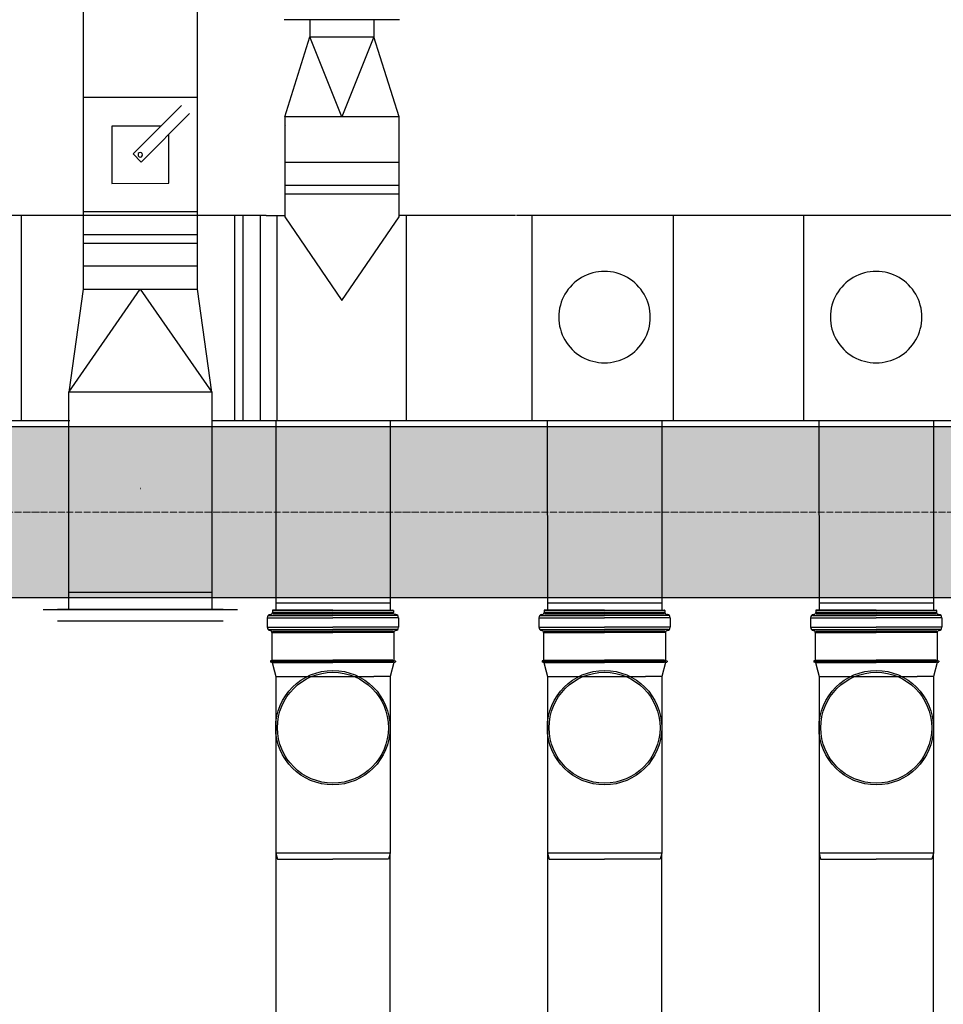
# Model space of a CAD drawing. Header units: millimetres. Extents: x -374129 to 1163271, y -112652 to 695637.
# Tile 113 of 256: x 48059 to 49674, y -34701 to -32979. Entities that reach past the tile are written whole.
import ezdxf
from ezdxf import colors
from ezdxf.entities.mleader import LeaderData, LeaderLine
from ezdxf.math import Vec2, Vec3

# ---------------------------------------------------------------- set-up
doc = ezdxf.new("R2010")
doc.units = ezdxf.units.MM
doc.linetypes.add('ACAD_ISO04W100', pattern=[30, 24, -3, 0, -3])
for name, color, linetype in [('KRT_kreskowanie', 252, 'Continuous'), ('KRT_opisy', 146, 'Continuous'), ('KRT_sciany', 2, 'Continuous'), ('KRT_technologia', 30, 'Continuous')]:
    doc.layers.add(name, color=color, linetype=linetype)
doc.layers.add('KRT_osie', color=55, linetype='ACAD_ISO04W100', lineweight=18)
doc.styles.add('WYMIAR', font='romans.shx', dxfattribs={"width": 0.8})

# ---------------------------------------------------------------- blocks, each defined once
blk = doc.blocks.new('IS_KAO_trójnik_200_góra')
at = {"layer": 'KRT_technologia', "linetype": 'Continuous', "transparency": 33554687}
for p, q in [((34903.07, 13525.27), (34903.12, 13525.45)), ((34903.29, 13525.51), (34903.19, 13525.51)), ((34903.41, 13525.29), (34903.36, 13525.45)), ((34908.83, 13525.74), (34908.83, 13514.58)), ((34910.88, 13526.05), (34909.2, 13526.05)), ((34909.2, 13526.05), (34909.2, 13514.58)), ((34910.88, 13526.05), (34910.88, 13514.58)), ((34911.25, 13525.74), (34911.25, 13514.58)), ((34911.43, 13525.55), (34911.43, 13525.47)), ((34869.72, 13524.58), (34868.63, 13524.29)), ((34868.63, 13524.29), (34868.63, 13514.58)), ((34897.28, 13524.58), (34869.72, 13524.58)), ((34869.72, 13504.58), (34869.72, 13524.58)), ((34900.61, 13524.58), (34897.28, 13524.58)), ((34903.02, 13525.22), (34900.61, 13524.58)), ((34900.61, 13524.58), (34900.61, 13507.41)), ((34903.02, 13525.22), (34901.38, 13524.78)), ((34903.05, 13525.07), (34903.05, 13514.58)), ((34903.14, 13525.32), (34903.14, 13514.58)), ((34903.34, 13525.32), (34903.34, 13514.58)), ((34903.43, 13525.08), (34903.43, 13514.58)), ((34908.29, 13525.23), (34903.48, 13525.23)), ((34908.29, 13525.23), (34908.29, 13514.58)), ((34908.54, 13525.16), (34908.54, 13514.58)), ((34911.55, 13525.07), (34911.55, 13514.58)), ((34912.15, 13525.14), (34911.79, 13525.14)), ((34911.79, 13525.14), (34911.79, 13514.58)), ((34912.15, 13525.07), (34912.15, 13514.58)), ((34912.22, 13514.58), (34912.22, 13525.07)), ((34868.63, 13504.87), (34868.63, 13514.58)), ((34903.05, 13504.09), (34903.05, 13514.58)), ((34903.14, 13503.84), (34903.14, 13514.58)), ((34903.34, 13503.84), (34903.34, 13514.58)), ((34903.43, 13504.08), (34903.43, 13514.58)), ((34908.29, 13503.92), (34908.29, 13514.58)), ((34908.54, 13504), (34908.54, 13514.58)), ((34908.83, 13503.42), (34908.83, 13514.58)), ((34909.2, 13503.11), (34909.2, 13514.58)), ((34910.88, 13503.11), (34910.88, 13514.58)), ((34911.25, 13503.42), (34911.25, 13514.58)), ((34911.55, 13504.09), (34911.55, 13514.58)), ((34911.79, 13504.01), (34911.79, 13514.58)), ((34912.15, 13504.09), (34912.15, 13514.58)), ((34912.22, 13514.58), (34912.22, 13504.09)), ((34900.61, 13504.58), (34900.61, 13507.41)), ((34869.72, 13504.58), (34868.63, 13504.87)), ((34897.28, 13504.58), (34869.72, 13504.58)), ((34900.61, 13504.58), (34897.28, 13504.58)), ((34903.02, 13503.93), (34900.61, 13504.58)), ((34903.07, 13503.88), (34903.12, 13503.7)), ((34903.29, 13503.65), (34903.19, 13503.65)), ((34903.41, 13503.87), (34903.36, 13503.7)), ((34908.29, 13503.92), (34903.48, 13503.92)), ((34910.88, 13503.11), (34909.2, 13503.11)), ((34911.43, 13503.6), (34911.43, 13503.68)), ((34912.15, 13504.01), (34911.79, 13504.01))]:
    blk.add_line(p, q, dxfattribs=at)
at = {"layer": 'KRT_technologia'}
for radius in [10, 9.7]:
    blk.add_circle((34891.65, 13514.58), radius, dxfattribs=at)
at = {"layer": 'KRT_technologia', "linetype": 'Continuous', "transparency": 33554687}
for centre, radius, start, end in [((34903.19, 13525.43), 0.0727, 90, 165), ((34903.29, 13525.43), 0.0727, 15, 90), ((34908.29, 13525.6), 0.364, 270, 354.2608), ((34909.2, 13525.51), 0.545, 90, 174.2608), ((34910.88, 13525.51), 0.545, 5, 90), ((34911.79, 13525.51), 0.364, 185, 270), ((34903, 13525.29), 0.0727, 285, 345), ((34903.48, 13525.31), 0.0727, 195, 270), ((34912.15, 13525.07), 0.0727, 0, 90), ((34903, 13503.86), 0.0727, 15, 75), ((34903.19, 13503.72), 0.0727, 195, 270), ((34903.29, 13503.72), 0.0727, 270, 345), ((34903.48, 13503.85), 0.0727, 90, 165), ((34908.29, 13503.56), 0.364, 5.7392, 90), ((34909.2, 13503.65), 0.545, 185.7392, 270), ((34910.88, 13503.65), 0.545, 270, 355), ((34911.79, 13503.65), 0.364, 90, 175), ((34912.15, 13504.09), 0.0727, 270, 0)]:
    blk.add_arc(centre, radius, start, end, dxfattribs=at)
blk = doc.blocks.new('sys napowietrzania')
at = {"color": 0, "linetype": 'Continuous', "lineweight": -3, "extrusion": (-1.20509e-08, -5.32907e-15, -1)}
blk.add_line((49164.98, -1602.95, 904.27), (49414.98, -1602.95, 904.27), dxfattribs=at)
at = {"color": 0, "linetype": 'ByBlock', "lineweight": -2, "extrusion": (-5.47382e-48, -1, 6.12323e-17)}
blk.add_line((49414.98, -1902.97, 904.27), (49164.98, -1902.97, 904.27), dxfattribs=at)
at = {"color": 0, "linetype": 'ByBlock', "lineweight": -2}
blk.add_circle((49289.98, -1711.39, -3395.12), 0.05, dxfattribs=at)
at = {"layer": 'KRT_technologia', "linetype": 'ByBlock', "lineweight": -2}
for p, q in [((49189.86, -601.76, 904.27), (49189.87, -1027.89, 904.27)), ((49389.87, -1027.89, 904.27), (49389.87, -601.76, 904.27)), ((49586.4, -891.76, -2050), (49586.4, -921.76, -2050)), ((49698.4, -891.76, -2050), (49698.4, -921.76, -2050)), ((49277.16, -1126.52, 904.27), (49361.99, -1041.65, 904.27)), ((49376.14, -1055.79, 904.27), (49291.3, -1140.66, 904.27)), ((49542.4, -1061.76, -2050), (49542.4, -1236.76, -2050)), ((49742.4, -1236.76, -2050), (49742.4, -1061.76, -2050)), ((49325.73, -1077.93, 904.27), (49239.88, -1077.94, 904.27)), ((49239.88, -1077.94, 904.27), (49239.9, -1177.94, 904.27)), ((49339.9, -1177.92, 904.27), (49339.88, -1092.07, 904.27)), ((49291.3, -1140.66, 904.27), (49277.16, -1126.52, 904.27)), ((49239.9, -1177.94, 904.27), (49339.9, -1177.92, 904.27)), ((49509.9, -1234.26, -2050), (49542.4, -1234.26, -2050)), ((49946.17, -1234.26, -2050), (49742.4, -1234.26, -2050)), ((51641.59, -1234.26, -2314.86), (49947.87, -1234.26, -2314.86)), ((46941.59, -1592.96, -2466.52), (49166.68, -1592.96, -2520.09)), ((49416.67, -1592.96, -2526.11), (51643.29, -1592.96, -2579.71)), ((49526.67, -1911.66, -3659.98), (49726.67, -1911.66, -3659.98)), ((50001.67, -1911.66, -3659.98), (50201.67, -1911.66, -3659.98)), ((50476.67, -1911.66, -3659.98), (50676.67, -1911.66, -3659.98))]:
    blk.add_line(p, q, dxfattribs=at)
at = {"layer": 'KRT_technologia', "linetype": 'Continuous', "lineweight": -2}
for p, q in [((49743.4, -891.76, -2050), (49541.4, -891.76, -2050)), ((49389.87, -1027.91, 904.27), (49189.87, -1027.95, 904.27)), ((49742.4, -1141.76, -2050), (49542.4, -1141.76, -2050)), ((49389.91, -1227.91, 904.27), (49189.91, -1227.95, 904.27))]:
    blk.add_line(p, q, dxfattribs=at)
at = {"layer": 'KRT_technologia', "linetype": 'Continuous', "lineweight": -3}
for p, q in [((49542.4, -1061.76, -2050), (49586.4, -921.76, -2050)), ((49642.4, -1061.76, -2050), (49586.4, -921.76, -2050)), ((49586.4, -921.76, -2050), (49698.4, -921.76, -2050)), ((49698.4, -921.76, -2050), (49642.4, -1061.76, -2050)), ((49742.4, -1061.76, -2050), (49698.4, -921.76, -2050)), ((49742.4, -1061.76, -2050), (49542.4, -1061.76, -2050)), ((49742.4, -1181.76, -2050), (49542.4, -1181.76, -2050)), ((49742.4, -1196.76, -2050), (49542.4, -1196.76, -2050)), ((49454.9, -1592.96, -401.07), (49454.9, -1234.26, -2050)), ((49469.9, -1592.96, -315.78), (49469.9, -1234.26, -2050)), ((49542.4, -1236.76, -2050), (49642.4, -1382.76, -2050)), ((49642.4, -1382.76, -2050), (49742.4, -1236.76, -2050)), ((49389.91, -1267.91, 904.27), (49189.91, -1267.95, 904.27)), ((49389.92, -1282.91, 904.27), (49189.92, -1282.95, 904.27))]:
    blk.add_line(p, q, dxfattribs=at)
at = {"layer": 'KRT_technologia', "linetype": 'ByBlock', "lineweight": -2, "extrusion": (2.51524e-20, -1.22465e-16, -1)}
for p, q in [((49189.87, -1027.95, 904.27), (49189.93, -1362.95, 904.27)), ((49389.93, -1362.91, 904.27), (49389.87, -1027.91, 904.27)), ((49164.98, -1572.96, 904.27), (49164.97, -1542.96, 904.27)), ((49414.97, -1542.91, 904.27), (49414.98, -1572.91, 904.27))]:
    blk.add_line(p, q, dxfattribs=at)
at = {"layer": 'KRT_technologia', "linetype": 'ByBlock', "lineweight": -2, "extrusion": (-3.06162e-16, -1, 1.04899e-15)}
for p, q in [((49164.9, -1234.26, -2050), (46939.9, -1234.26, -2050)), ((49509.9, -1234.26, -2050), (49164.9, -1234.26, -2050))]:
    blk.add_line(p, q, dxfattribs=at)
at = {"layer": 'KRT_technologia', "linetype": 'ByBlock', "lineweight": -2, "extrusion": (1.22465e-16, -2.46519e-32, -1)}
for p, q in [((49081.59, -1234.26, -1853.61), (49081.59, -1592.96, -1853.61)), ((50221.59, -1234.26, -2314.86), (50221.59, -1592.96, -2314.86))]:
    blk.add_line(p, q, dxfattribs=at)
at = {"layer": 'KRT_technologia', "linetype": 'ByBlock', "lineweight": -2, "extrusion": (-1.22465e-16, -2.46519e-32, -1)}
blk.add_line((49499.43, -1234.26, -2050), (49499.43, -1592.96, -147.85), dxfattribs=at)
at = {"layer": 'KRT_technologia', "linetype": 'Continuous', "lineweight": -2, "extrusion": (-1.22465e-16, -2.46519e-32, -1)}
blk.add_line((49529.43, -1592.96, 2096.01), (49529.43, -1234.26, -2050), dxfattribs=at)
at = {"layer": 'KRT_technologia', "linetype": 'Continuous', "lineweight": -2, "extrusion": (1.22465e-16, -2.46519e-32, -1)}
blk.add_line((49755.36, -1592.96, 2096.01), (49755.36, -1234.26, -2050), dxfattribs=at)
at = {"layer": 'KRT_technologia', "linetype": 'Continuous', "lineweight": -2, "extrusion": (3.06162e-16, -1, 1.04899e-15)}
for p, q in [((49974.9, -1592.96, -2050), (49974.9, -1234.26, -2050)), ((50449.9, -1592.96, -2050), (50449.9, -1234.26, -2050))]:
    blk.add_line(p, q, dxfattribs=at)
at = {"layer": 'KRT_technologia', "linetype": 'Continuous', "lineweight": -2, "extrusion": (2.51524e-20, -1.22465e-16, -1)}
blk.add_line((49389.93, -1322.91, 904.27), (49189.93, -1322.95, 904.27), dxfattribs=at)
at = {"layer": 'KRT_technologia', "linetype": 'Continuous', "lineweight": -3, "extrusion": (2.51524e-20, -1.22465e-16, -1)}
for p, q in [((49164.97, -1542.96, 904.27), (49289.93, -1362.93, 904.27)), ((49189.93, -1362.95, 904.27), (49164.97, -1542.96, 904.27)), ((49189.93, -1362.95, 904.27), (49389.93, -1362.91, 904.27)), ((49289.93, -1362.93, 904.27), (49414.97, -1542.91, 904.27)), ((49414.97, -1542.91, 904.27), (49389.93, -1362.91, 904.27)), ((49414.97, -1542.91, 904.27), (49164.97, -1542.96, 904.27)), ((49414.97, -1542.91, 904.27), (49164.97, -1542.96, 904.27))]:
    blk.add_line(p, q, dxfattribs=at)
at = {"layer": 'KRT_technologia', "linetype": 'ByBlock', "lineweight": -2, "extrusion": (1, 1.20509e-08, -1.20509e-08)}
for p, q in [((49164.98, -1922.95, 904.27), (49164.98, -1572.95, 904.27)), ((49414.98, -1572.95, 904.27), (49414.98, -1922.95, 904.27))]:
    blk.add_line(p, q, dxfattribs=at)
at = {"layer": 'KRT_technologia'}
for p, q in [((49526.59, -1592.96, -4078.15), (49526.67, -1923.34, -5005.1)), ((49726.67, -1592.96, -4078.15), (49726.67, -1924.16, -5005.1)), ((50001.59, -1592.96, -4078.15), (50001.68, -1924.16, -5067.28)), ((50201.59, -1592.96, -4078.15), (50201.59, -1924.16, -5005.1)), ((50476.59, -1592.96, -4078.15), (50476.68, -1924.16, -5067.28)), ((50676.59, -1592.96, -4078.15), (50676.59, -1924.16, -5005.1))]:
    blk.add_line(p, q, dxfattribs=at)
at = {"layer": 'KRT_technologia', "linetype": 'Continuous', "lineweight": -3, "extrusion": (1, 1.20509e-08, -1.20509e-08)}
for p, q in [((49724.62, -1602.95, 374.55), (49949.62, -1602.95, 374.55)), ((49164.98, -1892.95, 904.27), (49414.98, -1892.95, 904.27))]:
    blk.add_line(p, q, dxfattribs=at)
at = {"layer": 'KRT_technologia', "linetype": 'ByBlock', "lineweight": -2, "extrusion": (-5.47382e-48, -1, 6.12323e-17)}
for p, q in [((49974.62, -1902.97, 374.55), (49724.62, -1902.97, 374.55)), ((49434.98, -1922.97, 904.27), (49144.98, -1922.97, 904.27))]:
    blk.add_line(p, q, dxfattribs=at)
at = {"layer": 'KRT_technologia', "linetype": 'Continuous', "lineweight": -2, "extrusion": (1, 1.20509e-08, -1.20509e-08)}
blk.add_line((49119.98, -1922.95, 904.27), (49459.98, -1922.95, 904.27), dxfattribs=at)
at = {"layer": 'KRT_technologia', "linetype": 'Continuous', "lineweight": -3, "extrusion": (-5.47382e-48, -1, 6.12323e-17)}
blk.add_line((49144.98, -1942.97, 904.27), (49434.98, -1942.97, 904.27), dxfattribs=at)
at = {"layer": 'KRT_technologia', "linetype": 'Continuous', "transparency": 33554687, "elevation": -3659.98}
for points in [[(49726.67, -12485.01), (49726.67, -10582.71), (49726.67, -2349.21), (49526.67, -2349.21), (49526.67, -10582.71), (49526.67, -12485.01), (49626.67, -12485.01), (49726.67, -12485.01), (49723.5, -12495.38), (49626.67, -12495.38), (49529.84, -12495.38), (49526.67, -12485.01)], [(50201.67, -12485.01), (50201.67, -10582.71), (50201.67, -2349.21), (50001.67, -2349.21), (50001.67, -10582.71), (50001.67, -12485.01), (50101.67, -12485.01), (50201.67, -12485.01), (50198.5, -12495.38), (50101.67, -12495.38), (50004.84, -12495.38), (50001.67, -12485.01)], [(50676.67, -12485.01), (50676.67, -10582.71), (50676.67, -2349.21), (50476.67, -2349.21), (50476.67, -10582.71), (50476.67, -12485.01), (50576.67, -12485.01), (50676.67, -12485.01), (50673.5, -12495.38), (50576.67, -12495.38), (50479.84, -12495.38), (50476.67, -12485.01)]]:
    blk.add_lwpolyline(points, dxfattribs=at)
at = {"layer": 'KRT_technologia', "linetype": 'Continuous', "lineweight": -3}
for centre, major_axis, ratio, start_param, end_param in [((49624.43, -1081.01, -3371.12), (80, 0), 0.9238795, 3.0782289, 3.0782495), ((50101.59, -1411.89, -2314.86), (80, 0), 1, 0, 3.1415927), ((50576.59, -1411.89, -2314.86), (80, 0), 1, 0, 3.1415927), ((50101.59, -1411.89, -2314.86), (-80, 0), 1, 0, 3.1415927), ((50576.59, -1411.89, -2314.86), (-80, 0), 1, 0, 3.1415927)]:
    blk.add_ellipse(centre, major_axis=major_axis, ratio=ratio, start_param=start_param, end_param=end_param, dxfattribs=at)
at = {"layer": 'KRT_technologia', "linetype": 'ByBlock', "lineweight": -2}
for major_axis in [(0, 4), (0, -4)]:
    blk.add_ellipse((49289.89, -1127.93, 904.27), major_axis=major_axis, ratio=1, start_param=0, end_param=3.1415927, dxfattribs=at)
at = {"layer": 'KRT_technologia', "xscale": 10, "yscale": 10, "zscale": 10, "rotation": 90}
for p in [(184772.45, -351046.37, -3659.98), (185247.45, -351046.37, -3659.98), (185722.45, -351046.37, -3659.98)]:
    blk.add_blockref('IS_KAO_trójnik_200_góra', p, dxfattribs=at)

msp = doc.modelspace()

# ---------------------------------------------------------------- hatches: boundary and pattern name
at = {"layer": 'KRT_kreskowanie'}
h = msp.add_hatch(dxfattribs=at)
h.set_pattern_fill('ANSI33', color=256, scale=20, style=0)
h.set_pattern_definition([(45, (-1e-05, 3009.36), (-89.80256, 89.80256), []), (45, (89.8, 3009.36), (-89.80256, 89.80256), [63.5, -31.75])])
h.paths.add_polyline_path([(38290, -33690.64), (19090, -33690.64), (19090, -46990.64), (19390, -46990.64), (19390, -33990.64), (25390, -33990.64), (25390, -46990.64), (25690, -46990.64), (25690, -33990.64), (31690, -33990.64), (31690, -46990.64), (31990, -46990.64), (31990, -33990.64), (37990, -33990.64), (37990, -46990.64), (38290, -46990.64)])
h.paths.add_polyline_path([(51230, -33990.64), (57230, -33990.64), (57230, -46990.64), (57530, -46990.64), (57530, -33690.64), (38330, -33690.64), (38330, -46990.64), (38630, -46990.64), (38630, -33990.64), (44630, -33990.64), (44630, -46990.64), (44930, -46990.64), (44930, -33990.64), (50930, -33990.64), (50930, -46990.64), (51230, -46990.64)])
h.paths.add_polyline_path([(70470, -33690.64), (57570, -33690.64), (57570, -46990.64), (57870, -46990.64), (57870, -33990.64), (63870, -33990.64), (63870, -46990.64), (64170, -46990.64), (64170, -33990.64), (70170, -33990.64), (70170, -46990.64), (70470, -46990.64)])

# ---------------------------------------------------------------- linework, layer by layer
at = {"layer": 'KRT_osie', "ltscale": 0.5}
msp.add_line((-5554.82, -33840.64), (73659.31, -33840.64), dxfattribs=at)
at = {"layer": 'KRT_sciany'}
for p, q in [((38330, -33690.64), (57530, -33690.64)), ((50930, -33990.64), (44930, -33990.64))]:
    msp.add_line(p, q, dxfattribs=at)

# ---------------------------------------------------------------- next in the draw order: leaders
at = {"layer": 'KRT_opisy', "color": 1}
ml = msp.add_multileader_mtext('Standard', dxfattribs=at)
ml.set_content('{\\C2;POZ.2.2a ŚCIANA ŻELBETOWA  GR.30cm}', color=1, style='WYMIAR')
ml.set_leader_properties()
ml.build(insert=Vec2(0, 0))
ml.multileader.update_dxf_attribs({"text_right_attachment_type": 6, "dogleg_length": 0.36, "arrow_head_size": 200, "scale": 100})
ctx = ml.context
ctx.base_point, ctx.scale, ctx.char_height, ctx.arrow_head_size, ctx.landing_gap_size, ctx.plane_origin = Vec3(33323.63, -34469.6), 100, 200, 200, 9, Vec3(5802.66, -112771.57)
ctx.right_attachment = 6
notes = []
notes.append((ctx, [(0, (1, 1, 0), (33287.63, -34469.6), (1, 0), 36, [(1, [(32911.06, -33990.64)], 0, [])])]))
ctx.mtext.insert, ctx.mtext.width, ctx.mtext.defined_height, ctx.mtext.flow_direction = Vec3(33332.63, -34369.6), 4990.5383, 1534.23, 5
ctx.mtext.has_bg_fill, ctx.mtext.bg_color, ctx.mtext.bg_scale_factor, ctx.mtext.bg_transparency, ctx.mtext.use_window_bg_color = 1, -1027028792, 1.5, 0, 1
for ctx, leaders in notes:
    for number, flags, end, landing, length, lines in leaders:
        leader = LeaderData()
        leader.index, (leader.has_last_leader_line, leader.has_dogleg_vector, leader.attachment_direction) = number, flags
        leader.last_leader_point, leader.dogleg_vector, leader.dogleg_length = Vec3(end), Vec3(landing), length
        for number, points, colour, breaks in lines:
            line = LeaderLine()
            line.index, line.vertices, line.color, line.breaks = number, Vec3.list(points), colors.encode_raw_color(colour), breaks
            leader.lines.append(line)
        ctx.leaders.append(leader)

# ---------------------------------------------------------------- next in the draw order: block references
msp.add_blockref('sys napowietrzania', (-1019.98, -32087.66, 3070))

doc.saveas('drawing.dxf')
